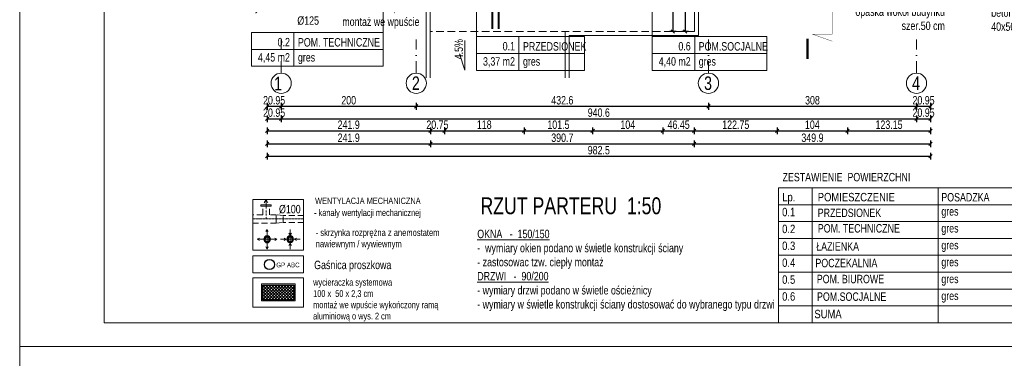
# Model space of a CAD drawing. Header units: inches. Extents: x 53216 to 117387, y -66787 to -22834.
# Tile 222 of 256: x 53216 to 54674, y -25128 to -24627. Entities that reach past the tile are written whole.
import ezdxf
from ezdxf.enums import TextEntityAlignment as Align

# ---------------------------------------------------------------- set-up
doc = ezdxf.new("R2010")
doc.units = ezdxf.units.IN
doc.header["$MEASUREMENT"] = 0
doc.linetypes.add('DASHDOT', pattern=[1, 0.5, -0.25, 0, -0.25])
doc.linetypes.add('HIDDEN', pattern=[0.375, 0.25, -0.125])
doc.layers.get('0').update_dxf_attribs({"lineweight": 0})
doc.layers.get('Defpoints').update_dxf_attribs({"lineweight": 0})
for name, color, linetype, lineweight in [('## 08 Nawiew', 1, 'Continuous', 0), ('## 08 Wywiew', 5, 'Continuous', 0), ('## 08 Wywiew opis', 5, 'Continuous', 0), ('--proj.wentylacja', 202, 'Continuous', 0), ('05-wymiary', 30, 'Continuous', 0), ('08b-TABELKA -opisy', 7, 'Continuous', 0), ('16a-elew.cienka', 251, 'Continuous', 0), ('A--tabelka rysunku', 7, 'Continuous', 0), ('A--tabelka-opisy scian', 7, 'Continuous', 0), ('A--tabelka-zest.pow.', 7, 'Continuous', 0), ('A0-tabelka', 7, 'Continuous', 0), ('A36-obrzeże', 252, 'Continuous', 0), ('A6a-schody parter', 200, 'Continuous', 18), ('A8-opisy pomieszczeń', 31, 'Continuous', 0), ('p-- linia przekroju I-AB', 116, 'Continuous', 40), ('p--opisy dodatkowe', 62, 'Continuous', 0), ('p--opisy pomieszczeń', 31, 'Continuous', 0), ('p--osie konstr.-NR', 1, 'DASHDOT', 15), ('p--podpis rysunku', 7, 'Continuous', 0), ('p--spadki terenu', 141, 'Continuous', 0), ('p--wymiary-1-50', 5, 'Continuous', 0)]:
    doc.layers.add(name, color=color, linetype=linetype, lineweight=lineweight)
doc.layers.add('--ppoż', color=1, linetype='Continuous')
doc.styles.add('1-50', font='arial.ttf', dxfattribs={"width": 0.75, "height": 12.5})
doc.styles.get("Standard").update_dxf_attribs({"font": 'arial.ttf', "width": 0.75})
doc.styles.add('STYL-1', font='arial.ttf', dxfattribs={"width": 0.75})
doc.dimstyles.new('1-50', dxfattribs={"dimtxt": 12.5, "dimasz": 5, "dimexe": 5, "dimexo": 5, "dimgap": 0.09, "dimtad": 0, "dimdsep": 46, "dimtxsty": '1-50', "dimblk": 'OBLIQUE', "dimcen": 0.09, "dimadec": 0, "dimazin": 0, "dimtfac": 1, "dimtdec": 4, "dimtix": 1, "dimtmove": 2, "dimatfit": 3, "dimldrblk": 'OBLIQUE', "dimfxl": 5, "dimfxlon": 1, "dimtvp": 0.7, "dimtolj": 1, "dimtzin": 0, "dimarcsym": 0})

# ---------------------------------------------------------------- blocks, each defined once
blk = doc.blocks.new('_OBLIQUE')
at = {"color": 0, "linetype": 'ByBlock', "lineweight": -2}
for p, q in [((-0.5, -0.5), (0.5, 0.5)), ((0, 0), (0, 0))]:
    blk.add_line(p, q, dxfattribs=at)
blk = doc.blocks.new('*D2756')
at = {"layer": 'Defpoints', "color": 0}
for p in [(53603, -24740.9), (53803, -24740.9), (53803, -24755)]:
    blk.add_point(p, dxfattribs=at)
at = {"layer": 'p--wymiary-1-50', "color": 0, "lineweight": -2}
for p, q in [((53603, -24750), (53603, -24760)), ((53803, -24750), (53803, -24760)), ((53603, -24755), (53803, -24755))]:
    blk.add_line(p, q, dxfattribs=at)
at = {"layer": 'p--wymiary-1-50', "color": 0, "lineweight": -2, "xscale": 5, "yscale": 5, "zscale": 5, "rotation": 180}
blk.add_blockref('_OBLIQUE', (53603, -24755), dxfattribs=at)
at = {"layer": 'p--wymiary-1-50', "color": 0, "lineweight": -2, "xscale": 5, "yscale": 5, "zscale": 5}
blk.add_blockref('_OBLIQUE', (53803, -24755), dxfattribs=at)
at = {"layer": 'p--wymiary-1-50', "color": 0, "linetype": 'Continuous', "ltscale": 8, "insert": (53703, -24746.1), "char_height": 12.5, "attachment_point": 5, "style": '1-50'}
blk.add_mtext('\\A1;200', dxfattribs=at)
blk = doc.blocks.new('*D2757')
at = {"layer": 'Defpoints', "color": 0}
for p in [(53803, -24740.9), (54235.6, -24740.9), (54235.6, -24755)]:
    blk.add_point(p, dxfattribs=at)
at = {"layer": 'p--wymiary-1-50', "color": 0, "lineweight": -2}
for p, q in [((53803, -24750), (53803, -24760)), ((54235.6, -24750), (54235.6, -24760)), ((53803, -24755), (54235.6, -24755))]:
    blk.add_line(p, q, dxfattribs=at)
at = {"layer": 'p--wymiary-1-50', "color": 0, "lineweight": -2, "xscale": 5, "yscale": 5, "zscale": 5, "rotation": 180}
blk.add_blockref('_OBLIQUE', (53803, -24755), dxfattribs=at)
at = {"layer": 'p--wymiary-1-50', "color": 0, "lineweight": -2, "xscale": 5, "yscale": 5, "zscale": 5}
blk.add_blockref('_OBLIQUE', (54235.6, -24755), dxfattribs=at)
at = {"layer": 'p--wymiary-1-50', "color": 0, "linetype": 'Continuous', "ltscale": 8, "insert": (54019.3, -24746.1), "char_height": 12.5, "attachment_point": 5, "style": '1-50'}
blk.add_mtext('\\A1;432.6', dxfattribs=at)
blk = doc.blocks.new('*D2758')
at = {"layer": 'Defpoints', "color": 0}
for p in [(54235.6, -24740.9), (54543.6, -24740.9), (54543.6, -24755)]:
    blk.add_point(p, dxfattribs=at)
at = {"layer": 'p--wymiary-1-50', "color": 0, "lineweight": -2}
for p, q in [((54235.6, -24750), (54235.6, -24760)), ((54543.6, -24750), (54543.6, -24760)), ((54235.6, -24755), (54543.6, -24755))]:
    blk.add_line(p, q, dxfattribs=at)
at = {"layer": 'p--wymiary-1-50', "color": 0, "lineweight": -2, "xscale": 5, "yscale": 5, "zscale": 5, "rotation": 180}
blk.add_blockref('_OBLIQUE', (54235.6, -24755), dxfattribs=at)
at = {"layer": 'p--wymiary-1-50', "color": 0, "lineweight": -2, "xscale": 5, "yscale": 5, "zscale": 5}
blk.add_blockref('_OBLIQUE', (54543.6, -24755), dxfattribs=at)
at = {"layer": 'p--wymiary-1-50', "color": 0, "linetype": 'Continuous', "ltscale": 8, "insert": (54389.6, -24746.1), "char_height": 12.5, "attachment_point": 5, "style": '1-50'}
blk.add_mtext('\\A1;308', dxfattribs=at)
blk = doc.blocks.new('*D2759')
at = {"layer": 'Defpoints', "color": 0}
for p in [(53603, -24750), (54543.6, -24750), (54543.6, -24773.4)]:
    blk.add_point(p, dxfattribs=at)
at = {"layer": 'p--wymiary-1-50', "color": 0, "lineweight": -2}
for p, q in [((53603, -24768.4), (53603, -24778.4)), ((53603, -24773.4), (54543.6, -24773.4)), ((54543.6, -24768.4), (54543.6, -24778.4))]:
    blk.add_line(p, q, dxfattribs=at)
at = {"layer": 'p--wymiary-1-50', "color": 0, "lineweight": -2, "xscale": 5, "yscale": 5, "zscale": 5, "rotation": 180}
blk.add_blockref('_OBLIQUE', (53603, -24773.4), dxfattribs=at)
at = {"layer": 'p--wymiary-1-50', "color": 0, "lineweight": -2, "xscale": 5, "yscale": 5, "zscale": 5}
blk.add_blockref('_OBLIQUE', (54543.6, -24773.4), dxfattribs=at)
at = {"layer": 'p--wymiary-1-50', "color": 0, "linetype": 'Continuous', "ltscale": 8, "insert": (54073.3, -24764.4), "char_height": 12.5, "attachment_point": 5, "style": '1-50'}
blk.add_mtext('\\A1;940.6', dxfattribs=at)
blk = doc.blocks.new('*D2760')
at = {"layer": 'Defpoints', "color": 0}
for p in [(53582.1, -24795.2), (53824, -24795.2), (53824, -24810.5)]:
    blk.add_point(p, dxfattribs=at)
at = {"layer": 'p--wymiary-1-50', "color": 0, "lineweight": -2}
for p, q in [((53582.1, -24805.5), (53582.1, -24815.5)), ((53582.1, -24810.5), (53824, -24810.5)), ((53824, -24805.5), (53824, -24815.5))]:
    blk.add_line(p, q, dxfattribs=at)
at = {"layer": 'p--wymiary-1-50', "color": 0, "lineweight": -2, "xscale": 5, "yscale": 5, "zscale": 5, "rotation": 180}
blk.add_blockref('_OBLIQUE', (53582.1, -24810.5), dxfattribs=at)
at = {"layer": 'p--wymiary-1-50', "color": 0, "lineweight": -2, "xscale": 5, "yscale": 5, "zscale": 5}
blk.add_blockref('_OBLIQUE', (53824, -24810.5), dxfattribs=at)
at = {"layer": 'p--wymiary-1-50', "color": 0, "linetype": 'Continuous', "ltscale": 8, "insert": (53703, -24801.6), "char_height": 12.5, "attachment_point": 5, "style": '1-50'}
blk.add_mtext('\\A1;241.9', dxfattribs=at)
blk = doc.blocks.new('*D2761')
at = {"layer": 'Defpoints', "color": 0}
for p in [(53824, -24795.2), (54214.7, -24795.2), (54214.7, -24810.5)]:
    blk.add_point(p, dxfattribs=at)
at = {"layer": 'p--wymiary-1-50', "color": 0, "lineweight": -2}
for p, q in [((53824, -24805.5), (53824, -24815.5)), ((53824, -24810.5), (54214.7, -24810.5)), ((54214.7, -24805.5), (54214.7, -24815.5))]:
    blk.add_line(p, q, dxfattribs=at)
at = {"layer": 'p--wymiary-1-50', "color": 0, "lineweight": -2, "xscale": 5, "yscale": 5, "zscale": 5, "rotation": 180}
blk.add_blockref('_OBLIQUE', (53824, -24810.5), dxfattribs=at)
at = {"layer": 'p--wymiary-1-50', "color": 0, "lineweight": -2, "xscale": 5, "yscale": 5, "zscale": 5}
blk.add_blockref('_OBLIQUE', (54214.7, -24810.5), dxfattribs=at)
at = {"layer": 'p--wymiary-1-50', "color": 0, "linetype": 'Continuous', "ltscale": 8, "insert": (54019.3, -24801.6), "char_height": 12.5, "attachment_point": 5, "style": '1-50'}
blk.add_mtext('\\A1;390.7', dxfattribs=at)
blk = doc.blocks.new('*D2762')
at = {"layer": 'Defpoints', "color": 0}
for p in [(54214.7, -24795.2), (54564.6, -24795.2), (54564.6, -24810.5)]:
    blk.add_point(p, dxfattribs=at)
at = {"layer": 'p--wymiary-1-50', "color": 0, "lineweight": -2}
for p, q in [((54214.7, -24805.5), (54214.7, -24815.5)), ((54214.7, -24810.5), (54564.6, -24810.5)), ((54564.6, -24805.5), (54564.6, -24815.5))]:
    blk.add_line(p, q, dxfattribs=at)
at = {"layer": 'p--wymiary-1-50', "color": 0, "lineweight": -2, "xscale": 5, "yscale": 5, "zscale": 5, "rotation": 180}
blk.add_blockref('_OBLIQUE', (54214.7, -24810.5), dxfattribs=at)
at = {"layer": 'p--wymiary-1-50', "color": 0, "lineweight": -2, "xscale": 5, "yscale": 5, "zscale": 5}
blk.add_blockref('_OBLIQUE', (54564.6, -24810.5), dxfattribs=at)
at = {"layer": 'p--wymiary-1-50', "color": 0, "linetype": 'Continuous', "ltscale": 8, "insert": (54389.6, -24801.6), "char_height": 12.5, "attachment_point": 5, "style": '1-50'}
blk.add_mtext('\\A1;349.9', dxfattribs=at)
blk = doc.blocks.new('*D2763')
at = {"layer": 'Defpoints', "color": 0}
for p in [(53582.1, -24805.5), (54564.6, -24805.5), (54564.6, -24828.9)]:
    blk.add_point(p, dxfattribs=at)
at = {"layer": 'p--wymiary-1-50', "color": 0, "lineweight": -2}
for p, q in [((53582.1, -24823.9), (53582.1, -24833.9)), ((54564.6, -24823.9), (54564.6, -24833.9)), ((53582.1, -24828.9), (54564.6, -24828.9))]:
    blk.add_line(p, q, dxfattribs=at)
at = {"layer": 'p--wymiary-1-50', "color": 0, "lineweight": -2, "xscale": 5, "yscale": 5, "zscale": 5, "rotation": 180}
blk.add_blockref('_OBLIQUE', (53582.1, -24828.9), dxfattribs=at)
at = {"layer": 'p--wymiary-1-50', "color": 0, "lineweight": -2, "xscale": 5, "yscale": 5, "zscale": 5}
blk.add_blockref('_OBLIQUE', (54564.6, -24828.9), dxfattribs=at)
at = {"layer": 'p--wymiary-1-50', "color": 0, "linetype": 'Continuous', "ltscale": 8, "insert": (54073.3, -24820), "char_height": 12.5, "attachment_point": 5, "style": '1-50'}
blk.add_mtext('\\A1;982.5', dxfattribs=at)
blk = doc.blocks.new('*D2764')
at = {"layer": 'Defpoints', "color": 0}
for p in [(53582.1, -24762.1), (53603, -24762.1), (53603, -24773.4)]:
    blk.add_point(p, dxfattribs=at)
at = {"layer": 'p--wymiary-1-50', "color": 0, "lineweight": -2}
for p, q in [((53582.1, -24768.4), (53582.1, -24778.4)), ((53582.1, -24773.4), (53603, -24773.4)), ((53603, -24768.4), (53603, -24778.4))]:
    blk.add_line(p, q, dxfattribs=at)
at = {"layer": 'p--wymiary-1-50', "color": 0, "lineweight": -2, "xscale": 5, "yscale": 5, "zscale": 5}
blk.add_blockref('_OBLIQUE', (53582.1, -24773.4), dxfattribs=at)
at = {"layer": 'p--wymiary-1-50', "color": 0, "lineweight": -2, "xscale": 5, "yscale": 5, "zscale": 5, "rotation": 180}
blk.add_blockref('_OBLIQUE', (53603, -24773.4), dxfattribs=at)
at = {"layer": 'p--wymiary-1-50', "color": 0, "linetype": 'Continuous', "ltscale": 8, "insert": (53592.6, -24764.4), "char_height": 12.5, "attachment_point": 5, "style": '1-50'}
blk.add_mtext('\\A1;20.95', dxfattribs=at)
blk = doc.blocks.new('*D2765')
at = {"layer": 'Defpoints', "color": 0}
for p in [(53582.1, -24743.8), (53603, -24743.8), (53603, -24755)]:
    blk.add_point(p, dxfattribs=at)
at = {"layer": 'p--wymiary-1-50', "color": 0, "lineweight": -2}
for p, q in [((53582.1, -24750), (53582.1, -24760)), ((53603, -24750), (53603, -24760)), ((53582.1, -24755), (53603, -24755))]:
    blk.add_line(p, q, dxfattribs=at)
at = {"layer": 'p--wymiary-1-50', "color": 0, "lineweight": -2, "xscale": 5, "yscale": 5, "zscale": 5}
blk.add_blockref('_OBLIQUE', (53582.1, -24755), dxfattribs=at)
at = {"layer": 'p--wymiary-1-50', "color": 0, "lineweight": -2, "xscale": 5, "yscale": 5, "zscale": 5, "rotation": 180}
blk.add_blockref('_OBLIQUE', (53603, -24755), dxfattribs=at)
at = {"layer": 'p--wymiary-1-50', "color": 0, "linetype": 'Continuous', "ltscale": 8, "insert": (53592.6, -24746.1), "char_height": 12.5, "attachment_point": 5, "style": '1-50'}
blk.add_mtext('\\A1;20.95', dxfattribs=at)
blk = doc.blocks.new('*D2766')
at = {"layer": 'Defpoints', "color": 0}
for p in [(54543.6, -24762.1), (54564.6, -24762.1), (54564.6, -24773.4)]:
    blk.add_point(p, dxfattribs=at)
at = {"layer": 'p--wymiary-1-50', "color": 0, "lineweight": -2}
for p, q in [((54543.6, -24768.4), (54543.6, -24778.4)), ((54543.6, -24773.4), (54564.6, -24773.4)), ((54564.6, -24768.4), (54564.6, -24778.4))]:
    blk.add_line(p, q, dxfattribs=at)
at = {"layer": 'p--wymiary-1-50', "color": 0, "lineweight": -2, "xscale": 5, "yscale": 5, "zscale": 5}
blk.add_blockref('_OBLIQUE', (54543.6, -24773.4), dxfattribs=at)
at = {"layer": 'p--wymiary-1-50', "color": 0, "lineweight": -2, "xscale": 5, "yscale": 5, "zscale": 5, "rotation": 180}
blk.add_blockref('_OBLIQUE', (54564.6, -24773.4), dxfattribs=at)
at = {"layer": 'p--wymiary-1-50', "color": 0, "linetype": 'Continuous', "ltscale": 8, "insert": (54554.1, -24764.4), "char_height": 12.5, "attachment_point": 5, "style": '1-50'}
blk.add_mtext('\\A1;20.95', dxfattribs=at)
blk = doc.blocks.new('*D2767')
at = {"layer": 'Defpoints', "color": 0}
for p in [(54543.6, -24743.8), (54564.6, -24743.8), (54564.6, -24755)]:
    blk.add_point(p, dxfattribs=at)
at = {"layer": 'p--wymiary-1-50', "color": 0, "lineweight": -2}
for p, q in [((54543.6, -24750), (54543.6, -24760)), ((54564.6, -24750), (54564.6, -24760)), ((54543.6, -24755), (54564.6, -24755))]:
    blk.add_line(p, q, dxfattribs=at)
at = {"layer": 'p--wymiary-1-50', "color": 0, "lineweight": -2, "xscale": 5, "yscale": 5, "zscale": 5}
blk.add_blockref('_OBLIQUE', (54543.6, -24755), dxfattribs=at)
at = {"layer": 'p--wymiary-1-50', "color": 0, "lineweight": -2, "xscale": 5, "yscale": 5, "zscale": 5, "rotation": 180}
blk.add_blockref('_OBLIQUE', (54564.6, -24755), dxfattribs=at)
at = {"layer": 'p--wymiary-1-50', "color": 0, "linetype": 'Continuous', "ltscale": 8, "insert": (54554.1, -24746.1), "char_height": 12.5, "attachment_point": 5, "style": '1-50'}
blk.add_mtext('\\A1;20.95', dxfattribs=at)
blk = doc.blocks.new('*D2768')
at = {"layer": 'Defpoints', "color": 0}
for p in [(54214.7, -24773.3), (54337.4, -24773.3), (54337.4, -24791.2)]:
    blk.add_point(p, dxfattribs=at)
at = {"layer": 'p--wymiary-1-50', "color": 0, "lineweight": -2}
for p, q in [((54214.7, -24786.2), (54214.7, -24796.2)), ((54214.7, -24791.2), (54337.4, -24791.2)), ((54337.4, -24786.2), (54337.4, -24796.2))]:
    blk.add_line(p, q, dxfattribs=at)
at = {"layer": 'p--wymiary-1-50', "color": 0, "lineweight": -2, "xscale": 5, "yscale": 5, "zscale": 5, "rotation": 180}
blk.add_blockref('_OBLIQUE', (54214.7, -24791.2), dxfattribs=at)
at = {"layer": 'p--wymiary-1-50', "color": 0, "lineweight": -2, "xscale": 5, "yscale": 5, "zscale": 5}
blk.add_blockref('_OBLIQUE', (54337.4, -24791.2), dxfattribs=at)
at = {"layer": 'p--wymiary-1-50', "color": 0, "linetype": 'Continuous', "ltscale": 8, "insert": (54276.1, -24782.3), "char_height": 12.5, "attachment_point": 5, "style": '1-50'}
blk.add_mtext('\\A1;122.75', dxfattribs=at)
blk = doc.blocks.new('*D2769')
at = {"layer": 'Defpoints', "color": 0}
for p in [(54337.4, -24773.3), (54441.4, -24773.3), (54441.4, -24791.2)]:
    blk.add_point(p, dxfattribs=at)
at = {"layer": 'p--wymiary-1-50', "color": 0, "lineweight": -2}
for p, q in [((54337.4, -24786.2), (54337.4, -24796.2)), ((54337.4, -24791.2), (54441.4, -24791.2)), ((54441.4, -24786.2), (54441.4, -24796.2))]:
    blk.add_line(p, q, dxfattribs=at)
at = {"layer": 'p--wymiary-1-50', "color": 0, "lineweight": -2, "xscale": 5, "yscale": 5, "zscale": 5, "rotation": 180}
blk.add_blockref('_OBLIQUE', (54337.4, -24791.2), dxfattribs=at)
at = {"layer": 'p--wymiary-1-50', "color": 0, "lineweight": -2, "xscale": 5, "yscale": 5, "zscale": 5}
blk.add_blockref('_OBLIQUE', (54441.4, -24791.2), dxfattribs=at)
at = {"layer": 'p--wymiary-1-50', "color": 0, "linetype": 'Continuous', "ltscale": 8, "insert": (54389.4, -24782.3), "char_height": 12.5, "attachment_point": 5, "style": '1-50'}
blk.add_mtext('\\A1;104', dxfattribs=at)
blk = doc.blocks.new('*D2770')
at = {"layer": 'Defpoints', "color": 0}
for p in [(54441.4, -24773.3), (54564.6, -24773.3), (54564.6, -24791.2)]:
    blk.add_point(p, dxfattribs=at)
at = {"layer": 'p--wymiary-1-50', "color": 0, "lineweight": -2}
for p, q in [((54441.4, -24786.2), (54441.4, -24796.2)), ((54441.4, -24791.2), (54564.6, -24791.2)), ((54564.6, -24786.2), (54564.6, -24796.2))]:
    blk.add_line(p, q, dxfattribs=at)
at = {"layer": 'p--wymiary-1-50', "color": 0, "lineweight": -2, "xscale": 5, "yscale": 5, "zscale": 5, "rotation": 180}
blk.add_blockref('_OBLIQUE', (54441.4, -24791.2), dxfattribs=at)
at = {"layer": 'p--wymiary-1-50', "color": 0, "lineweight": -2, "xscale": 5, "yscale": 5, "zscale": 5}
blk.add_blockref('_OBLIQUE', (54564.6, -24791.2), dxfattribs=at)
at = {"layer": 'p--wymiary-1-50', "color": 0, "linetype": 'Continuous', "ltscale": 8, "insert": (54503, -24782.3), "char_height": 12.5, "attachment_point": 5, "style": '1-50'}
blk.add_mtext('\\A1;123.15', dxfattribs=at)
blk = doc.blocks.new('*D2771')
at = {"layer": 'Defpoints', "color": 0}
for p in [(53844.7, -24424.1), (53824, -24774.3), (53844.7, -24791.2)]:
    blk.add_point(p, dxfattribs=at)
at = {"layer": 'p--wymiary-1-50', "color": 0, "lineweight": -2}
for p, q in [((53824, -24786.2), (53824, -24796.2)), ((53824, -24791.2), (53844.7, -24791.2)), ((53844.7, -24786.2), (53844.7, -24796.2))]:
    blk.add_line(p, q, dxfattribs=at)
at = {"layer": 'p--wymiary-1-50', "color": 0, "lineweight": -2, "xscale": 5, "yscale": 5, "zscale": 5}
blk.add_blockref('_OBLIQUE', (53824, -24791.2), dxfattribs=at)
at = {"layer": 'p--wymiary-1-50', "color": 0, "lineweight": -2, "xscale": 5, "yscale": 5, "zscale": 5, "rotation": 180}
blk.add_blockref('_OBLIQUE', (53844.7, -24791.2), dxfattribs=at)
at = {"layer": 'p--wymiary-1-50', "color": 0, "linetype": 'Continuous', "ltscale": 8, "insert": (53834.4, -24782.3), "char_height": 12.5, "attachment_point": 5, "style": '1-50'}
blk.add_mtext('\\A1;20.75', dxfattribs=at)
blk = doc.blocks.new('*D2772')
at = {"layer": 'Defpoints', "color": 0}
for p in [(53962.7, -24424.1), (53844.7, -24786.2), (53962.7, -24791.2)]:
    blk.add_point(p, dxfattribs=at)
at = {"layer": 'p--wymiary-1-50', "color": 0, "lineweight": -2}
for p, q in [((53844.7, -24791.2), (53844.7, -24796.2)), ((53844.7, -24791.2), (53962.7, -24791.2)), ((53962.7, -24786.2), (53962.7, -24796.2))]:
    blk.add_line(p, q, dxfattribs=at)
at = {"layer": 'p--wymiary-1-50', "color": 0, "lineweight": -2, "xscale": 5, "yscale": 5, "zscale": 5, "rotation": 180}
blk.add_blockref('_OBLIQUE', (53844.7, -24791.2), dxfattribs=at)
at = {"layer": 'p--wymiary-1-50', "color": 0, "lineweight": -2, "xscale": 5, "yscale": 5, "zscale": 5}
blk.add_blockref('_OBLIQUE', (53962.7, -24791.2), dxfattribs=at)
at = {"layer": 'p--wymiary-1-50', "color": 0, "linetype": 'Continuous', "ltscale": 8, "insert": (53903.7, -24782.3), "char_height": 12.5, "attachment_point": 5, "style": '1-50'}
blk.add_mtext('\\A1;118', dxfattribs=at)
blk = doc.blocks.new('*D2773')
at = {"layer": 'Defpoints', "color": 0}
for p in [(54064.2, -24774.3), (53962.7, -24786.2), (54064.2, -24791.2)]:
    blk.add_point(p, dxfattribs=at)
at = {"layer": 'p--wymiary-1-50', "color": 0, "lineweight": -2}
for p, q in [((53962.7, -24791.2), (53962.7, -24796.2)), ((53962.7, -24791.2), (54064.2, -24791.2)), ((54064.2, -24786.2), (54064.2, -24796.2))]:
    blk.add_line(p, q, dxfattribs=at)
at = {"layer": 'p--wymiary-1-50', "color": 0, "lineweight": -2, "xscale": 5, "yscale": 5, "zscale": 5, "rotation": 180}
blk.add_blockref('_OBLIQUE', (53962.7, -24791.2), dxfattribs=at)
at = {"layer": 'p--wymiary-1-50', "color": 0, "lineweight": -2, "xscale": 5, "yscale": 5, "zscale": 5}
blk.add_blockref('_OBLIQUE', (54064.2, -24791.2), dxfattribs=at)
at = {"layer": 'p--wymiary-1-50', "color": 0, "linetype": 'Continuous', "ltscale": 8, "insert": (54013.5, -24782.3), "char_height": 12.5, "attachment_point": 5, "style": '1-50'}
blk.add_mtext('\\A1;101.5', dxfattribs=at)
blk = doc.blocks.new('*D2774')
at = {"layer": 'Defpoints', "color": 0}
for p in [(54064.2, -24774.3), (54168.2, -24774.3), (54168.2, -24791.2)]:
    blk.add_point(p, dxfattribs=at)
at = {"layer": 'p--wymiary-1-50', "color": 0, "lineweight": -2}
for p, q in [((54064.2, -24786.2), (54064.2, -24796.2)), ((54064.2, -24791.2), (54168.2, -24791.2)), ((54168.2, -24786.2), (54168.2, -24796.2))]:
    blk.add_line(p, q, dxfattribs=at)
at = {"layer": 'p--wymiary-1-50', "color": 0, "lineweight": -2, "xscale": 5, "yscale": 5, "zscale": 5, "rotation": 180}
blk.add_blockref('_OBLIQUE', (54064.2, -24791.2), dxfattribs=at)
at = {"layer": 'p--wymiary-1-50', "color": 0, "lineweight": -2, "xscale": 5, "yscale": 5, "zscale": 5}
blk.add_blockref('_OBLIQUE', (54168.2, -24791.2), dxfattribs=at)
at = {"layer": 'p--wymiary-1-50', "color": 0, "linetype": 'Continuous', "ltscale": 8, "insert": (54116.2, -24782.3), "char_height": 12.5, "attachment_point": 5, "style": '1-50'}
blk.add_mtext('\\A1;104', dxfattribs=at)
blk = doc.blocks.new('*D2775')
at = {"layer": 'Defpoints', "color": 0}
for p in [(54168.2, -24774.3), (54214.7, -24774.3), (54214.7, -24791.2)]:
    blk.add_point(p, dxfattribs=at)
at = {"layer": 'p--wymiary-1-50', "color": 0, "lineweight": -2}
for p, q in [((54168.2, -24786.2), (54168.2, -24796.2)), ((54168.2, -24791.2), (54214.7, -24791.2)), ((54214.7, -24786.2), (54214.7, -24796.2))]:
    blk.add_line(p, q, dxfattribs=at)
at = {"layer": 'p--wymiary-1-50', "color": 0, "lineweight": -2, "xscale": 5, "yscale": 5, "zscale": 5, "rotation": 180}
blk.add_blockref('_OBLIQUE', (54168.2, -24791.2), dxfattribs=at)
at = {"layer": 'p--wymiary-1-50', "color": 0, "lineweight": -2, "xscale": 5, "yscale": 5, "zscale": 5}
blk.add_blockref('_OBLIQUE', (54214.7, -24791.2), dxfattribs=at)
at = {"layer": 'p--wymiary-1-50', "color": 0, "linetype": 'Continuous', "ltscale": 8, "insert": (54191.5, -24782.3), "char_height": 12.5, "attachment_point": 5, "style": '1-50'}
blk.add_mtext('\\A1;46.45', dxfattribs=at)
blk = doc.blocks.new('*D2776')
at = {"layer": 'Defpoints', "color": 0}
for p in [(53582.1, -24775.9), (53824, -24775.9), (53824, -24791.2)]:
    blk.add_point(p, dxfattribs=at)
at = {"layer": 'p--wymiary-1-50', "color": 0, "lineweight": -2}
for p, q in [((53582.1, -24786.2), (53582.1, -24796.2)), ((53582.1, -24791.2), (53824, -24791.2)), ((53824, -24786.2), (53824, -24796.2))]:
    blk.add_line(p, q, dxfattribs=at)
at = {"layer": 'p--wymiary-1-50', "color": 0, "lineweight": -2, "xscale": 5, "yscale": 5, "zscale": 5, "rotation": 180}
blk.add_blockref('_OBLIQUE', (53582.1, -24791.2), dxfattribs=at)
at = {"layer": 'p--wymiary-1-50', "color": 0, "lineweight": -2, "xscale": 5, "yscale": 5, "zscale": 5}
blk.add_blockref('_OBLIQUE', (53824, -24791.2), dxfattribs=at)
at = {"layer": 'p--wymiary-1-50', "color": 0, "linetype": 'Continuous', "ltscale": 8, "insert": (53703, -24782.3), "char_height": 12.5, "attachment_point": 5, "style": '1-50'}
blk.add_mtext('\\A1;241.9', dxfattribs=at)
blk = doc.blocks.new('*D2849')
at = {"layer": 'Defpoints', "color": 0}
for p in [(54214.7, -24529), (54201.2, -24644.1), (54215.1, -24644.1)]:
    blk.add_point(p, dxfattribs=at)
at = {"layer": 'p--wymiary-1-50', "color": 0, "lineweight": -2}
for p, q in [((54206.2, -24529), (54196.2, -24529)), ((54201.2, -24529), (54201.2, -24644.1)), ((54206.2, -24644.1), (54196.2, -24644.1))]:
    blk.add_line(p, q, dxfattribs=at)
at = {"layer": 'p--wymiary-1-50', "color": 0, "lineweight": -2, "xscale": 5, "yscale": 5, "zscale": 5}
for p, rotation in [((54201.2, -24529), 90), ((54201.2, -24644.1), 270)]:
    blk.add_blockref('_OBLIQUE', p, dxfattribs=dict(at, rotation=rotation))
at = {"layer": 'p--wymiary-1-50', "color": 0, "linetype": 'Continuous', "ltscale": 8, "insert": (54192.2, -24586.6), "char_height": 12.5, "attachment_point": 5, "rotation": 90, "style": '1-50'}
blk.add_mtext('\\A1;115.1', dxfattribs=at)
blk = doc.blocks.new('*D2850')
at = {"layer": 'Defpoints', "color": 0}
for p in [(54214.7, -24465.6), (54182.9, -24644.1), (54215.1, -24644.1)]:
    blk.add_point(p, dxfattribs=at)
at = {"layer": 'p--wymiary-1-50', "color": 0, "lineweight": -2}
for p, q in [((54187.9, -24465.6), (54177.9, -24465.6)), ((54182.9, -24465.6), (54182.9, -24644.1)), ((54187.9, -24644.1), (54177.9, -24644.1))]:
    blk.add_line(p, q, dxfattribs=at)
at = {"layer": 'p--wymiary-1-50', "color": 0, "lineweight": -2, "xscale": 5, "yscale": 5, "zscale": 5}
for p, rotation in [((54182.9, -24465.6), 90), ((54182.9, -24644.1), 270)]:
    blk.add_blockref('_OBLIQUE', p, dxfattribs=dict(at, rotation=rotation))
at = {"layer": 'p--wymiary-1-50', "color": 0, "linetype": 'Continuous', "ltscale": 8, "insert": (54174, -24554.9), "char_height": 12.5, "attachment_point": 5, "rotation": 90, "style": '1-50'}
blk.add_mtext('\\A1;178.5', dxfattribs=at)

msp = doc.modelspace()

# ---------------------------------------------------------------- hatches: boundary and pattern name
at = {"layer": '05-wymiary'}
h = msp.add_hatch(dxfattribs=at)
h.set_pattern_fill('ANSI37-Metric', color=251, angle=-90, style=0)
h.set_pattern_definition([(-45, (54944.5377, -25652.5702), (2.245064, 2.245064), []), (45, (54944.5377, -25652.5702), (-2.245064, 2.245064), [])])
h.paths.add_polyline_path([(53575.313, -25019.591), (53575.313, -25041.591), (53622.313, -25041.591), (53622.313, -25019.591)])

# ---------------------------------------------------------------- linework, layer by layer
at = {"layer": '## 08 Nawiew', "color": 1, "lineweight": 5}
msp.add_line((53582.134, -24955.443), (53582.134, -24948.443), dxfattribs=at)
at = {"layer": '## 08 Nawiew', "lineweight": 30}
for radius, start, end in [(4.9, 90, 270), (4.9, 0, 180), (4.9, 180, 0), (3.5, 90, 270), (3.5, 0, 180), (3.5, 0, 180), (3.5, 0, 180), (3.5, 0, 180), (3.5, 180, 0), (3.5, 180, 0), (3.5, 180, 0), (3.5, 180, 0), (4.9, 270, 90), (3.5, 270, 90)]:
    msp.add_arc((53582.134, -24951.943), radius, start, end, dxfattribs=at)
at = {"layer": '## 08 Wywiew', "color": 1, "lineweight": 5}
for p, q in [((53578.634, -24951.943), (53585.634, -24951.943)), ((53582.134, -24948.443), (53582.134, -24955.443))]:
    msp.add_line(p, q, dxfattribs=at)
at = {"layer": '## 08 Wywiew', "color": 5, "lineweight": 5}
for p, q in [((53612.891, -24951.874), (53619.891, -24951.874)), ((53616.391, -24948.374), (53616.391, -24955.374))]:
    msp.add_line(p, q, dxfattribs=at)
at = {"layer": '## 08 Wywiew', "color": 5, "lineweight": 30}
for radius, start, end in [(4.9, 0, 180), (4.9, 180, 0), (3.5, 0, 180), (3.5, 180, 0)]:
    msp.add_arc((53616.391, -24951.874), radius, start, end, dxfattribs=at)
at = {"layer": '## 08 Wywiew'}
for start, end in [(0, 180), (0, 180), (0, 180), (180, 0), (180, 0), (180, 0)]:
    msp.add_arc((53616.391, -24951.874), 3.5, start, end, dxfattribs=at)
at = {"layer": '## 08 Wywiew opis', "color": 1}
for p, q in [((53582.133, -24937.381), (53580.252, -24940.591)), ((53582.133, -24946.078), (53582.133, -24937.381)), ((53582.133, -24937.381), (53584.014, -24940.591)), ((53567.573, -24951.941), (53570.783, -24950.061)), ((53567.573, -24951.941), (53570.783, -24953.822)), ((53576.27, -24951.941), (53567.573, -24951.941)), ((53587.999, -24951.941), (53596.696, -24951.941)), ((53596.679, -24951.941), (53593.469, -24950.061)), ((53596.679, -24951.941), (53593.469, -24953.822)), ((53582.133, -24966.504), (53580.252, -24963.294)), ((53582.133, -24957.807), (53582.133, -24966.504)), ((53582.133, -24966.504), (53584.014, -24963.294))]:
    msp.add_line(p, q, dxfattribs=at)
at = {"layer": '## 08 Wywiew opis'}
for p, q in [((53616.39, -24946.009), (53616.39, -24937.312)), ((53610.527, -24951.873), (53601.83, -24951.873)), ((53610.51, -24951.873), (53607.3, -24949.992)), ((53610.51, -24951.873), (53607.3, -24953.753)), ((53616.39, -24945.993), (53614.509, -24942.783)), ((53616.39, -24945.993), (53618.271, -24942.783)), ((53622.256, -24951.873), (53630.953, -24951.873)), ((53622.273, -24951.873), (53625.483, -24949.992)), ((53622.273, -24951.873), (53625.483, -24953.753)), ((53616.39, -24957.755), (53614.509, -24960.965)), ((53616.39, -24957.738), (53616.39, -24966.435)), ((53616.39, -24957.755), (53618.271, -24960.965))]:
    msp.add_line(p, q, dxfattribs=at)
at = {"layer": '--ppoż', "lineweight": 30}
msp.add_circle((53585.647, -24989.253), 7.5, dxfattribs=at)
at = {"layer": '--proj.wentylacja'}
for q in [(53578.079, -24897.72), (53580.766, -24905.558), (53583.453, -24897.72)]:
    msp.add_line((53580.766, -24893.133), q, dxfattribs=at)
at = {"layer": '--proj.wentylacja', "linetype": 'HIDDEN', "ltscale": 35}
for p, q in [((53575.766, -24915.568), (53575.766, -24903.072)), ((53585.766, -24915.568), (53585.766, -24903.072)), ((53575.766, -24915.568), (53561.207, -24915.568)), ((53595.766, -24915.568), (53585.766, -24915.568)), ((53595.766, -24928.068), (53595.766, -24915.568)), ((53605.766, -24916.818), (53595.766, -24915.568)), ((53595.766, -24915.568), (53595.766, -24928.068)), ((53595.766, -24928.068), (53605.766, -24926.818)), ((53636.207, -24916.818), (53605.766, -24916.818)), ((53605.766, -24926.818), (53605.766, -24916.818)), ((53636.207, -24926.818), (53605.766, -24926.818)), ((53595.766, -24928.068), (53561.207, -24928.068))]:
    msp.add_line(p, q, dxfattribs=at)
at = {"layer": '--proj.wentylacja', "linetype": 'DASHDOT', "ltscale": 5}
msp.add_line((53580.766, -24921.818), (53580.766, -24903.072), dxfattribs=at)
at = {"layer": '--proj.wentylacja', "linetype": 'DASHDOT'}
msp.add_line((53636.207, -24921.818), (53561.207, -24921.818), dxfattribs=at)
at = {"layer": '--proj.wentylacja'}
msp.add_lwpolyline([(53588.428, -24903.072), (53588.428, -24901.072), (53573.103, -24901.072), (53573.103, -24903.072)], close=True, dxfattribs=at)
at = {"ltscale": 8}
for points in [[(53561.207, -25001.324), (53636.242, -25001.324), (53636.242, -24976.324), (53561.207, -24976.324)], [(53561.207, -25052.493), (53636.242, -25052.493), (53636.242, -25009.059), (53561.207, -25009.059)]]:
    msp.add_lwpolyline(points, close=True, dxfattribs=at)
at = {"layer": '08b-TABELKA -opisy'}
msp.add_lwpolyline([(53561.207, -24968.219), (53636.207, -24968.219), (53636.207, -24893.052), (53561.207, -24893.052)], close=True, dxfattribs=at)
at = {"layer": '16a-elew.cienka', "color": 251}
for points in [[(53573.813, -25018.091), (53573.813, -25043.091), (53623.813, -25043.091), (53623.813, -25018.091)], [(53575.313, -25019.591), (53575.313, -25041.591), (53622.313, -25041.591), (53622.313, -25019.591)]]:
    msp.add_lwpolyline(points, close=True, dxfattribs=at)
at = {"layer": 'A--tabelka rysunku', "linetype": 'Continuous'}
for points in [[(53215.894, -25110.629), (55315.894, -25110.629), (55315.894, -23625.629), (53215.894, -23625.629)], [(53215.894, -25110.629), (55315.894, -25110.629), (55315.894, -23625.629), (53215.894, -23625.629)], [(53340.894, -25075.629), (55280.894, -25075.629), (55280.894, -23660.629), (53340.894, -23660.629)], [(53215.894, -26595.629), (55315.894, -26595.629), (55315.894, -25110.629), (53215.894, -25110.629)]]:
    msp.add_lwpolyline(points, close=True, dxfattribs=at)
at = {"layer": 'A--tabelka rysunku', "color": 1, "linetype": 'Continuous'}
msp.add_lwpolyline([(53215.894, -25110.629), (55315.894, -25110.629), (55315.894, -23625.629), (53215.894, -23625.629)], close=True, dxfattribs=at)
at = {"layer": 'A--tabelka-zest.pow.'}
for p, q in [((54389.229, -24875.629), (54389.229, -25075.629)), ((54575.745, -24875.629), (54575.745, -25075.629)), ((54339.229, -24900.629), (54739.229, -24900.629)), ((54339.229, -24925.629), (54739.229, -24925.629)), ((54339.229, -24950.629), (54739.229, -24950.629)), ((54339.229, -24975.629), (54739.229, -24975.629)), ((54339.229, -25000.629), (54739.229, -25000.629)), ((54339.229, -25025.629), (54739.229, -25025.629)), ((54339.229, -25050.629), (54739.229, -25050.629)), ((54339.229, -25050.629), (54739.229, -25050.629)), ((54339.229, -25050.629), (54739.229, -25050.629)), ((54339.229, -25075.629), (54739.229, -25075.629))]:
    msp.add_line(p, q, dxfattribs=at)
msp.add_lwpolyline([(54339.229, -25075.629), (54339.229, -24875.629), (54739.229, -24875.629), (54739.229, -25075.629)], dxfattribs=at)
at = {"layer": 'A36-obrzeże', "linetype": 'Continuous', "ltscale": 35}
for p, q in [((53817.585, -24579.023), (53817.585, -24712.775)), ((54221.085, -24579.023), (54221.085, -24650.123)), ((54221.085, -24650.123), (54029.585, -24650.123)), ((54029.585, -24650.123), (54029.585, -24712.775))]:
    msp.add_line(p, q, dxfattribs=at)
at = {"layer": 'A6a-schody parter', "lineweight": 5}
for p, q in [((53823.585, -24529.023), (53823.585, -24644.123)), ((54215.085, -24529.023), (54215.085, -24644.123)), ((53823.585, -24644.123), (53823.585, -24712.775)), ((54023.585, -24644.123), (54023.585, -24712.775))]:
    msp.add_line(p, q, dxfattribs=at)
at = {"layer": 'A6a-schody parter', "linetype": 'HIDDEN', "lineweight": 5, "ltscale": 45}
msp.add_line((54215.085, -24644.123), (53823.585, -24644.123), dxfattribs=at)
at = {"layer": 'A8-opisy pomieszczeń'}
for p, q in [((53753.912, -24645.737), (53753.912, -24394.316)), ((53892.099, -24651.8), (53892.099, -24400.379)), ((54152.276, -24651.8), (54152.276, -24400.379))]:
    msp.add_line(p, q, dxfattribs=at)
at = {"layer": 'p-- linia przekroju I-AB', "const_width": 0.5}
msp.add_lwpolyline([(54418.954, -24608.25), (54418.954, -24648.261), (54389.927, -24648.261), (54418.954, -24658.672)], dxfattribs=at)
at = {"layer": 'p--opisy pomieszczeń'}
for p, q in [((53621.912, -24645.737), (53621.912, -24695.737)), ((53955.099, -24651.8), (53955.099, -24701.8)), ((54215.276, -24651.8), (54215.276, -24701.8)), ((53753.912, -24670.737), (53558.912, -24670.737)), ((54052.099, -24676.8), (53892.099, -24676.8)), ((54322.276, -24676.8), (54152.276, -24676.8))]:
    msp.add_line(p, q, dxfattribs=at)
for points in [[(53558.912, -24695.737), (53753.912, -24695.737), (53753.912, -24645.737), (53558.912, -24645.737)], [(53892.099, -24701.8), (54052.099, -24701.8), (54052.099, -24651.8), (53892.099, -24651.8)], [(54152.276, -24701.8), (54322.276, -24701.8), (54322.276, -24651.8), (54152.276, -24651.8)]]:
    msp.add_lwpolyline(points, close=True, dxfattribs=at)
at = {"layer": 'p--osie konstr.-NR', "linetype": 'DASHDOT', "ltscale": 35}
for p, q in [((53603.035, -24705.882), (53603.035, -24655.882)), ((53803.035, -24705.882), (53803.035, -24655.882)), ((54235.635, -24705.882), (54235.635, -24655.882)), ((54543.635, -24705.882), (54543.635, -24655.882))]:
    msp.add_line(p, q, dxfattribs=at)
at = {"layer": 'p--osie konstr.-NR', "linetype": 'Continuous', "ltscale": 35}
for centre in [(53603.035, -24720.882), (53803.035, -24720.882), (54235.635, -24720.882), (54543.635, -24720.882)]:
    msp.add_circle(centre, 15, dxfattribs=at)
at = {"layer": 'p--spadki terenu'}
msp.add_lwpolyline([(53874.941, -24657.604), (53874.941, -24701.302), (53867.097, -24677.212)], dxfattribs=at)

# ---------------------------------------------------------------- texts
at = {"layer": '--ppoż', "insert": (53745.421, -24993.519), "char_height": 7, "width": 149.6707, "attachment_point": 9, "style": 'STYL-1'}
msp.add_mtext('\\pxql;GP ABC', dxfattribs=at)
at = {"layer": '--proj.wentylacja', "lineweight": 5, "insert": (53631.869, -24900.988), "char_height": 12.5, "attachment_point": 3, "style": '1-50'}
msp.add_mtext_dynamic_manual_height_columns('%%C100', width=57.91771, gutter_width=12.5, heights=[0], dxfattribs=at)
at = {"layer": '08b-TABELKA -opisy', "insert": (53653.267, -24890.24), "char_height": 9.375, "width": 224.24661, "attachment_point": 1}
msp.add_mtext('{\\W0.8;WENTYLACJA MECHANICZNA}', dxfattribs=at)
at = {"layer": 'A--tabelka-opisy scian', "lineweight": 5, "attachment_point": 1, "style": '1-50'}
for s, insert, char_height, width in [('- kanały wentylacji mechanicznej ', (53651.705, -24907.5), 10, 264.75964), ('{\\W0.8;- skrzynka rozprężna z anemostatem\\Pnawiewnym / wywiewnym}', (53654.194, -24936.946), 10, 448.49323), ('{\\LOKNA   -  150/150 \\P}-  wymiary okien podano w świetle konstrukcji ściany\\P- zastosowac tzw. ciepły montaż\\P{\\LDRZWI   -  90/200} \\P- wymiary drzwi podano w świetle ościeżnicy\\P- wymiary w świetle konstrukcji ściany dostosować do wybranego typu drzwi', (53893.343, -24937.717), 12.5, 451.6344), ('wycieraczka systemowa\\P100 x  50 x 2,3 cm\\Pmontaż we wpuście wykończony ramą aluminiową o wys. 2 cm', (53650.386, -25010.562), 10, 215.07755)]:
    msp.add_mtext(s, dxfattribs=dict(at, insert=insert, char_height=char_height, width=width))
at = {"layer": 'A--tabelka-zest.pow.', "width": 0.8}
for s, p in [('Lp.', (54344.885, -24883.21)), ('POMIESZCZENIE', (54397.472, -24883.21)), ('0.1', (54344.734, -24905.296)), ('0.2', (54344.734, -24930.296)), ('0.3', (54344.734, -24955.296)), ('0.4', (54344.734, -24980.296)), ('0.5', (54344.734, -25005.296)), ('0.6', (54344.734, -25030.296)), ('SUMA', (54392.478, -25056.324))]:
    msp.add_text(s, height=12.5, dxfattribs=at).set_placement(p, align=Align.TOP_LEFT)
at = {"layer": 'A--tabelka-zest.pow.', "ltscale": 35, "insert": (54345.385, -24853.604), "char_height": 12.5, "width": 402.19685, "attachment_point": 1}
msp.add_mtext('ZESTAWIENIE  POWIERZCHNI   ', dxfattribs=at)
at = {"layer": 'A--tabelka-zest.pow.', "char_height": 12.5, "width": 100, "attachment_point": 1, "style": '1-50'}
for s, insert in [('POSADZKA', (54580.418, -24883.346)), ('gres', (54580.418, -24904.351)), ('gres', (54580.418, -24929.351)), ('gres', (54580.418, -24954.351)), ('gres', (54580.418, -24979.351)), ('gres', (54580.418, -25004.351)), ('gres', (54580.418, -25029.351))]:
    msp.add_mtext(s, dxfattribs=dict(at, insert=insert))
at = {"layer": 'A--tabelka-zest.pow.', "char_height": 12.5, "attachment_point": 1}
for s, insert, width in [('PRZEDSIONEK', (54397.472, -24906.444), 74.28), ('POM. TECHNICZNE', (54397.583, -24929.393), 211.26936), ('ŁAZIENKA', (54395.261, -24956.237), 150.3188), ('POCZEKALNIA', (54394.029, -24980.792), 74.28), ('POM. BIUROWE', (54396.074, -25004.477), 133.69486), ('POM.SOCJALNE', (54396.408, -25030.524), 150.3188)]:
    msp.add_mtext(s, dxfattribs=dict(at, insert=insert, width=width))
at = {"layer": 'A0-tabelka', "lineweight": 5, "insert": (53651.862, -24983.573), "char_height": 12.5, "width": 530.30439, "attachment_point": 1, "style": '1-50'}
msp.add_mtext('Gaśnica proszkowa', dxfattribs=at)
at = {"layer": 'p-- linia przekroju I-AB', "char_height": 30, "width": 72.0009}
for s, insert, attachment_point in [('{\\W0.8;II}', (53911.019, -24610.649), 1), ('\\W0.8;I', (54386.941, -24654.845), 3)]:
    msp.add_mtext(s, dxfattribs=dict(at, insert=insert, attachment_point=attachment_point))
at = {"layer": 'p--opisy dodatkowe', "char_height": 12.5, "style": '1-50'}
for s, insert, width, attachment_point in [('wycieraczka systemowa\\P100 x  50 x 2,3 cm\\Pmontaż we wpuście', (53693.552, -24581.839), 215.07755, 1), ('wyrzutnia ścienna\\P%%c125', (53659.023, -24600.901), 177.1707, 3), ('opaska wokół budynku\\Pszer.50 cm', (54585.654, -24608.647), 167.1707, 3), ('betonowe korytko\\P40x50x12 cm', (54654.307, -24609.901), 177.1707, 1)]:
    msp.add_mtext(s, dxfattribs=dict(at, insert=insert, width=width, attachment_point=attachment_point))
at = {"layer": 'p--opisy pomieszczeń', "char_height": 12.5, "style": '1-50'}
for s, insert, width, attachment_point in [('0.2', (53615.981, -24653.709), 98, 3), ('POM. TECHNICZNE', (53627.844, -24653.945), 126.57394, 1), ('0.1', (53949.168, -24659.772), 98, 3), ('PRZEDSIONEK', (53961.031, -24660.007), 106.86476, 1), ('0.6', (54209.345, -24659.772), 98, 3), ('POM.SOCJALNE', (54221.208, -24660.007), 106.86476, 1), ('4,45 m2', (53615.981, -24676.212), 98, 3), ('gres', (53627.844, -24676.212), 100, 1), ('3,37 m2', (53949.168, -24682.275), 98, 3), ('gres', (53961.031, -24682.275), 100, 1), ('4,40 m2', (54209.345, -24682.275), 98, 3), ('gres', (54221.208, -24682.275), 100, 1)]:
    msp.add_mtext(s, dxfattribs=dict(at, insert=insert, width=width, attachment_point=attachment_point))
at = {"layer": 'p--osie konstr.-NR', "linetype": 'Continuous', "ltscale": 35, "char_height": 20, "width": 63.5564, "attachment_point": 3}
for s, insert in [('1', (53604.264, -24711.326)), ('2', (53808.281, -24710.753)), ('3', (54240.881, -24710.753)), ('4', (54548.881, -24710.753))]:
    msp.add_mtext(s, dxfattribs=dict(at, insert=insert))
at = {"layer": 'p--podpis rysunku', "insert": (53898.048, -24889.758), "char_height": 25, "width": 531.4776, "attachment_point": 1}
msp.add_mtext('{\\W0.75;RZUT PARTERU  1:50}', dxfattribs=at)
at = {"layer": 'p--spadki terenu', "insert": (53872.346, -24655.466), "char_height": 18, "width": 207.41597, "attachment_point": 9, "rotation": 90, "style": '1-50'}
msp.add_mtext('{\\H0.6944x;4.5%}', dxfattribs=at)

# ---------------------------------------------------------------- dimensions: what is measured, and where the dimension line sits
at = {"layer": 'p--wymiary-1-50'}
for base, p1, p2, picture, middle in [((53844.735, -24791.226), (53823.985, -24774.334), (53844.735, -24424.141), '*D2771', (53834.36, -24782.293)), ((53962.735, -24791.226), (53844.735, -24786.226), (53962.735, -24424.141), '*D2772', (53903.735, -24782.293)), ((53603.035, -24755.006), (53582.085, -24743.76), (53603.035, -24743.76), '*D2765', (53592.56, -24746.072)), ((53803.035, -24755.006), (53603.035, -24740.94), (53803.035, -24740.94), '*D2756', (53703.035, -24746.072)), ((54235.635, -24755.006), (53803.035, -24740.94), (54235.635, -24740.94), '*D2757', (54019.335, -24746.072)), ((54543.635, -24755.006), (54235.635, -24740.94), (54543.635, -24740.94), '*D2758', (54389.635, -24746.072)), ((54564.585, -24755.006), (54543.635, -24743.76), (54564.585, -24743.76), '*D2767', (54554.11, -24746.072)), ((54543.635, -24773.373), (53603.035, -24750.006), (54543.635, -24750.006), '*D2759', (54073.335, -24764.439)), ((53603.035, -24773.373), (53582.085, -24762.127), (53603.035, -24762.127), '*D2764', (53592.56, -24764.439)), ((54564.585, -24773.373), (54543.635, -24762.127), (54564.585, -24762.127), '*D2766', (54554.11, -24764.439)), ((53823.985, -24791.226), (53582.085, -24775.926), (53823.985, -24775.926), '*D2776', (53703.035, -24782.293)), ((54064.235, -24791.226), (53962.735, -24786.226), (54064.235, -24774.334), '*D2773', (54013.485, -24782.293)), ((54168.235, -24791.226), (54064.235, -24774.334), (54168.235, -24774.334), '*D2774', (54116.235, -24782.293)), ((54214.685, -24791.226), (54168.235, -24774.334), (54214.685, -24774.334), '*D2775', (54191.46, -24782.293)), ((54337.435, -24791.226), (54214.685, -24773.265), (54337.435, -24773.265), '*D2768', (54276.06, -24782.293)), ((54441.435, -24791.226), (54337.435, -24773.265), (54441.435, -24773.265), '*D2769', (54389.435, -24782.293)), ((54564.585, -24791.226), (54441.435, -24773.265), (54564.585, -24773.265), '*D2770', (54503.01, -24782.293)), ((53823.985, -24810.537), (53582.085, -24795.236), (53823.985, -24795.236), '*D2760', (53703.035, -24801.603)), ((54214.685, -24810.537), (53823.985, -24795.236), (54214.685, -24795.236), '*D2761', (54019.335, -24801.603)), ((54564.585, -24810.537), (54214.685, -24795.236), (54564.585, -24795.236), '*D2762', (54389.635, -24801.603)), ((54564.585, -24828.89), (53582.085, -24805.537), (54564.585, -24805.537), '*D2763', (54073.335, -24819.957))]:
    dim = msp.add_linear_dim(base=base, p1=p1, p2=p2, dimstyle='1-50', dxfattribs=at)
    dim.commit()
    dim.dimension.update_dxf_attribs({"geometry": picture, "text_midpoint": middle})
for base, p1, picture, middle in [((54182.918, -24644.123), (54214.685, -24465.623), '*D2850', (54173.984, -24554.873)), ((54201.163, -24644.123), (54214.685, -24529.023), '*D2849', (54192.23, -24586.573))]:
    dim = msp.add_linear_dim(base=base, p1=p1, p2=(54215.085, -24644.123), angle=90, dimstyle='1-50', override={"dimtxt": 12.5}, dxfattribs=at)
    dim.commit()
    dim.dimension.update_dxf_attribs({"geometry": picture, "text_midpoint": middle})

doc.saveas('drawing.dxf')
